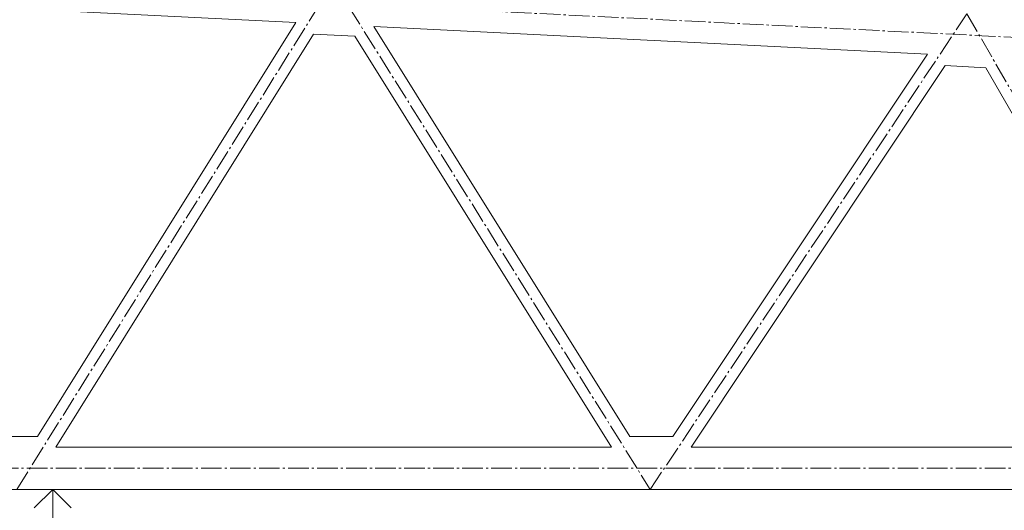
# Model space of a CAD drawing. Header units: millimetres. Extents: x -746391 to 410178, y -169697 to 100555.
# Tile 165 of 179: x 364141 to 368805, y -155486 to -153165. Entities that reach past the tile are written whole.
import ezdxf
from ezdxf.enums import TextEntityAlignment as Align

# ---------------------------------------------------------------- set-up
doc = ezdxf.new("R2010")
doc.units = ezdxf.units.MM
doc.linetypes.add('AM_DIN_G_W050', pattern=[13.75, 9.75, -1.5, 1, -1.5])
doc.layers.get('0').update_dxf_attribs({"color": 9})
for name, color, linetype, lineweight in [('A99_N_koty-200-vysk', 9, 'Continuous', 9), ('A99_N_koty-50-vysk', 9, 'Continuous', 9), ('A99_S_kce-pohl', 9, 'Continuous', 5)]:
    doc.layers.add(name, color=color, linetype=linetype, lineweight=lineweight)
doc.styles.add('A99_kota', font='isocpeur.ttf', dxfattribs={"height": 2})

# ---------------------------------------------------------------- blocks, each defined once
blk = doc.blocks.new('*U27')
at = {"color": 0, "linetype": 'ByBlock', "lineweight": -2}
blk.add_line((-3, 0), (7, 0), dxfattribs=at)
for points in [[(-1.75, -1.75), (0, 0), (1.75, -1.75)], [(0, 0), (0, -5), (0, -5), (9.7, -5)]]:
    blk.add_lwpolyline(points, dxfattribs=at)
at = {"color": 0, "linetype": 'ByBlock', "lineweight": -2, "style": 'A99_kota'}
for tag, p in [('VYSKA', (9.2, -2.25)), ('POPIS', (9.2, -5.5))]:
    blk.add_attdef(tag, text='', height=2, dxfattribs=at).set_placement(p, align=Align.TOP_RIGHT)
blk = doc.blocks.new('*U28')
at = {"color": 0, "linetype": 'ByBlock', "lineweight": -2}
blk.add_line((-3, 0), (7, 0), dxfattribs=at)
for points in [[(-1.75, -1.75), (0, 0), (1.75, -1.75)], [(0, 0), (0, -9), (0, -9), (9.7, -9)]]:
    blk.add_lwpolyline(points, dxfattribs=at)
at = {"color": 0, "linetype": 'ByBlock', "lineweight": -2, "style": 'A99_kota'}
for tag, p in [('VYSKA', (9.2, -6.25)), ('POPIS', (9.2, -9.5))]:
    blk.add_attdef(tag, text='', height=2, dxfattribs=at).set_placement(p, align=Align.TOP_RIGHT)

msp = doc.modelspace()

# ---------------------------------------------------------------- linework, layer by layer
at = {"layer": 'A99_S_kce-pohl', "color": 253, "linetype": 'AM_DIN_G_W050', "lineweight": 0, "ltscale": 10}
for points in [[(362622.5, -152937.4), (371622.5, -153387.4)], [(364127.5, -155387.5), (365627.5, -152987.5)], [(365627.5, -152987.5), (367127.5, -155387.5), (368627.5, -153137.5), (369927.5, -155387.5)], [(370322.2, -155287.5), (370322.2, -155287.5), (362627.5, -155287.5)]]:
    msp.add_lwpolyline(points, dxfattribs=at)
at = {"layer": 'A99_S_kce-pohl', "lineweight": 5}
for points in [[(362832.6, -153048), (365449, -153178.8)], [(364224.8, -155137.5), (365449, -153178.8)], [(365817.6, -153197.3), (368440.2, -153328.4)], [(365817.6, -153197.3), (367030.2, -155137.5)], [(364311.5, -155187.5), (365533, -153233.1)], [(365533, -153233.1), (365728.1, -153242.8)], [(365728.1, -153242.8), (366943.5, -155187.5)], [(367234.1, -155137.5), (368440.2, -153328.4)], [(367320.9, -155187.5), (368524.2, -153382.6)], [(368524.2, -153382.6), (368717, -153392.3)], [(368717, -153392.3), (369754.2, -155187.5)], [(364040.7, -155137.5), (364224.8, -155137.5)], [(367030.2, -155137.5), (367234.1, -155137.5)], [(364311.5, -155187.5), (366943.5, -155187.5)], [(367320.9, -155187.5), (369754.2, -155187.5)], [(362627.5, -155387.5), (370322.2, -155387.5)]]:
    msp.add_lwpolyline(points, dxfattribs=at)

# ---------------------------------------------------------------- block references
at = {"layer": 'A99_N_koty-200-vysk', "lineweight": 5}
ref = msp.add_blockref('*U27', (363697.5, -155387.5), dxfattribs=dict(at, xscale=200, yscale=200, zscale=200))
ref.add_attrib('VYSKA', '+11,120', dxfattribs={"layer": '0', "color": 0, "linetype": 'ByBlock', "lineweight": -2, "height": 400, "style": 'A99_kota'}).set_placement((365477.6, -158062.5), align=Align.TOP_RIGHT)
at = {"layer": 'A99_N_koty-50-vysk', "lineweight": 5}
ref = msp.add_blockref('*U28', (364297.5, -155387.5), dxfattribs=dict(at, xscale=50, yscale=50, zscale=50))
ref.add_attrib('VYSKA', '+11,120', dxfattribs={"layer": '0', "color": 0, "linetype": 'ByBlock', "lineweight": -2, "height": 100, "style": 'A99_kota'}).set_placement((364742.5, -156456.2), align=Align.TOP_RIGHT)

doc.saveas('drawing.dxf')
